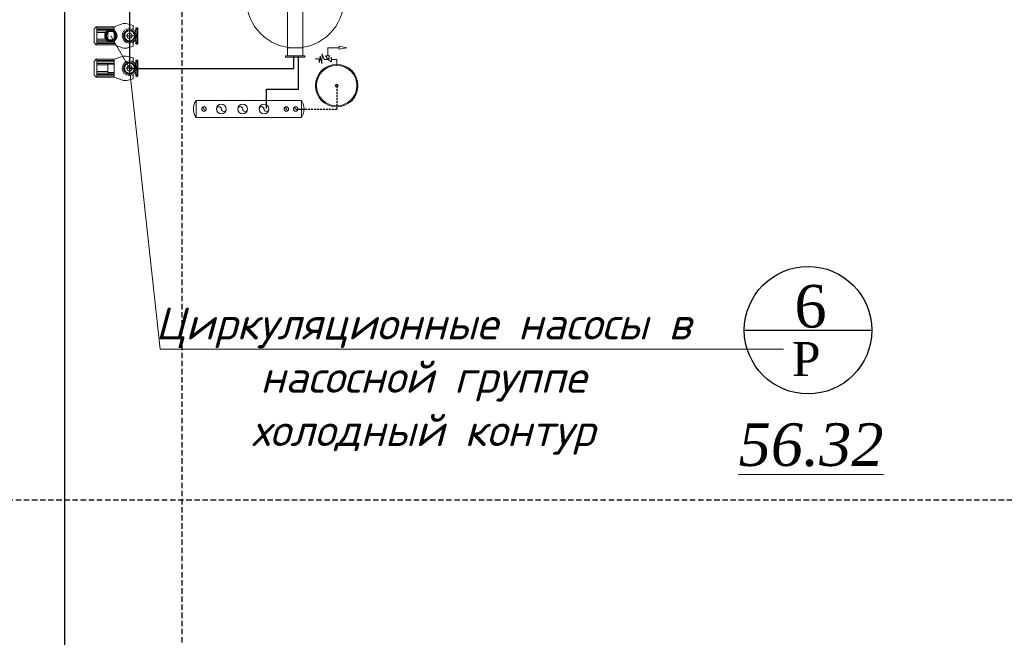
# Model space of a CAD drawing. Header units: inches. Extents: x 8001 to 766003, y -84601 to 563258.
# Tile 108 of 169: x 244270 to 248888, y 505022 to 507919. Entities that reach past the tile are written whole.
import ezdxf
from ezdxf import colors
from ezdxf.entities.mleader import LeaderData, LeaderLine
from ezdxf.math import Vec2, Vec3

# ---------------------------------------------------------------- set-up
doc = ezdxf.new("R2010")
doc.units = ezdxf.units.IN
doc.header["$MEASUREMENT"] = 0
for name, pattern in [('ACAD_ISO04W100', [30, 24, -3, 0, -3]), ('ACAD_ISO10W100', [18, 12, -3, 0, -3]), ('CONTINOUS', [0]), ('Dashed', [19.05, 12.7, -6.35]), ('HIDDEN', [9.525, 6.35, -3.175])]:
    doc.linetypes.add(name, pattern=pattern)
for name, color, linetype, lineweight in [('000 vrf PİPES', 2, 'Continuous', 18), ('0_Оси', 73, 'ACAD_ISO04W100', 20), ('_0-SGM-CİHAZ', 162, 'Continuous', 30), ('SGM-M-300-DCW', 4, 'ACAD_ISO10W100', 30), ('SGM-M-300-EQM', 140, 'CONTINOUS', 20), ('SGM-M-400-TEXT', 140, 'CONTINOUS', 20), ('SGM-M-500-9-HI-EQM', 150, 'CONTINOUS', 20), ('SGM-M-700-6-HVAC-WS-CWR-FCU', 141, 'HIDDEN', 30), ('SGM-M-700-9-HVAC-WS-CWS-CON', 160, 'CONTINOUS', 30), ('оборудование', 216, 'Continuous', 30), ('Тонкие', 252, 'Continuous', 13)]:
    doc.layers.add(name, color=color, linetype=linetype, lineweight=lineweight)
doc.layers.add('SGM-M-700-8-HVAC-WS-HWR-FCU', color=7, linetype='HIDDEN', lineweight=30, true_color=0xc4833c)
doc.layers.add('РАЗРЕЗ', color=7, linetype='Continuous')
doc.styles.add('SGM_MKN', font='romans.shx', dxfattribs={"width": 0.65, "height": 100})
doc.styles.add('TIEMS', font='times.ttf')

# ---------------------------------------------------------------- blocks, each defined once
blk = doc.blocks.new('fkjhkhk')
at = {"color": 1, "linetype": 'Dashed', "ltscale": 2}
for p, q in [((222297.2, 272846.6), (222297.2, 260958.9)), ((170083.5, 267546.6), (228297.2, 267546.6))]:
    blk.add_line(p, q, dxfattribs=at)
for q in [(221747.2, 267246.6), (221747.2, 266026.6)]:
    blk.add_line((221747.2, 272646.6), q)
at = {"layer": 'РАЗРЕЗ', "linetype": 'ByBlock', "lineweight": 25, "ltscale": 2}
blk.add_lwpolyline([(224936.1, 268342.1), (225534, 268342.1)], dxfattribs=at)
blk.add_circle((225235, 268342.1), 299, dxfattribs=at)
at = {"lineweight": 0, "ltscale": 100, "attachment_point": 5, "style": 'TIEMS'}
for s, insert, char_height, width in [('\\A1;6', (225246.4, 268453.1), 200, 250.18), ('\\A1;Р', (225226.1, 268206.7), 160, 925.177)]:
    blk.add_mtext(s, dxfattribs=dict(at, insert=insert, char_height=char_height, width=width))
at = {"lineweight": 0, "ltscale": 100, "insert": (225249.3, 267803.4), "char_height": 200, "attachment_point": 5, "style": 'TIEMS'}
blk.add_mtext('\\A1;{\\fTimes New Roman|b0|i1|c204|p18;\\L56.32}', dxfattribs=at)
blk = doc.blocks.new('*U267')
for p, q in [((0, 97.5), (21, 97.5)), ((0, -97.5), (0, 97.5)), ((21, -97.5), (21, 97.5)), ((24, -66.5), (24, 66.5)), ((0, -97.5), (21, -97.5))]:
    blk.add_line(p, q)
at = {"layer": 'Defpoints'}
for p, q in [((0, 80), (21, 80)), ((0, -80), (21, -80))]:
    blk.add_line(p, q, dxfattribs=at)
blk = doc.blocks.new('*U49')
at = {"color": 150, "lineweight": 9}
for radius in [90, 61]:
    blk.add_circle((0, 0), radius, dxfattribs=at)
at = {"color": 150, "lineweight": 13}
for centre, radius in [((0, 0), 32.5), ((0, 72.5), 8)]:
    blk.add_circle(centre, radius, dxfattribs=at)
at = {"layer": '0_Оси', "color": 150, "lineweight": 13}
blk.add_line((0, 62.9), (0, 82.1), dxfattribs=at)
at = {"layer": '0_Оси', "color": 150, "lineweight": 9}
blk.add_circle((0, 0), 72.5, dxfattribs=at)
blk = doc.blocks.new('*U264')
at = {"color": 142, "lineweight": 13, "ltscale": 0.2}
for points in [[(110, 290), (110, 510), (84, 535), (-84, 535), (-110, 510), (-110, 290)], [(-78, 55), (-128, 55), (-150, 141), (-150, 179), (-110, 290), (110, 290), (150, 172), (150, 134), (128, 55), (78, 55)]]:
    blk.add_lwpolyline(points, dxfattribs=at)
at = {"color": 142, "lineweight": 13, "ltscale": 3}
for points in [[(0, 150), (0, 45)], [(52, 100), (-52, 100)], [(30, 24), (-30, 24)], [(0, 0), (0, 24)]]:
    blk.add_lwpolyline(points, dxfattribs=at)
for centre, start, end in [((-116, 37), 351.7618, 11.1855), ((116, 37), 168.8145, 188.2382)]:
    blk.add_arc(centre, 89.5, start, end, dxfattribs=at)
at = {"layer": 'Тонкие', "color": 142, "ltscale": 3}
for points in [[(-110, 503), (110, 503)], [(-94, 290), (-94, 503)], [(-77, 290), (-77, 503)], [(-60, 290), (-60, 503)], [(-42, 368), (-42, 503)], [(42, 368), (42, 503)], [(60, 290), (60, 503)], [(77, 290), (77, 503)], [(94, 290), (94, 503)]]:
    blk.add_lwpolyline(points, dxfattribs=at)
blk.add_lwpolyline([(-51, 368), (-51, 290), (51, 290), (51, 368)], close=True, dxfattribs=at)
at = {"color": 142, "lineweight": 5, "rotation": 270}
for name, p in [('*U49', (0, 100)), ('*U267', (0, 24))]:
    blk.add_blockref(name, p, dxfattribs=at)
blk = doc.blocks.new('A$C05c6047f')
at = {"layer": 'оборудование', "lineweight": 13, "xscale": -0.4778621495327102, "yscale": 0.4778621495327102, "zscale": 0.4778621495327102, "rotation": 90}
for p in [(170.7, 145.5), (170.7, -44.8)]:
    blk.add_blockref('*U264', p, dxfattribs=at)
blk = doc.blocks.new('Tank-Buffer_Storage-Taco-HBT - ERROR_LOAD TYPE CATALOG-18188400-BASEMENT FLOOR HEATING_COOLING')
at = {"layer": 'SGM-M-500-9-HI-EQM'}
for p, q in [((-730, 125), (-750, 125)), ((-750, 125), (-750, -125)), ((-750, -125), (-750, 125)), ((-730, 125), (-750, 125)), ((-750, 125), (-750, -125)), ((-750, -125), (-750, 125)), ((-730, 125), (-730, -125)), ((-730, -125), (-730, 125)), ((-730, 125), (-730, -125)), ((-730, -125), (-730, 125)), ((-630, 100), (-730, 100)), ((-730, -100), (-730, 100)), ((-730, 100), (-730, -100)), ((-630, 100), (-730, 100)), ((-730, -100), (-730, 100)), ((-730, 100), (-730, -100)), ((630, 100), (-630, 100)), ((-630, 100), (-630, -100)), ((-630, -100), (-630, 100)), ((-630, 100), (-630, -100)), ((-630, -100), (-630, 100)), ((-630, 100), (-630, -100)), ((0, 0), (0, 0)), ((630, -100), (630, 100)), ((730, 100), (630, 100)), ((630, -100), (630, 100)), ((630, 100), (630, -100)), ((730, 100), (630, 100)), ((630, -100), (630, 100)), ((630, 100), (630, -100)), ((750, 125), (730, 125)), ((730, 125), (730, -125)), ((730, -125), (730, 125)), ((750, 125), (730, 125)), ((730, 125), (730, -125)), ((730, -125), (730, 125)), ((730, -100), (730, 100)), ((730, 100), (730, -100)), ((730, -100), (730, 100)), ((730, 100), (730, -100)), ((750, 125), (750, -125)), ((750, -125), (750, 125)), ((750, 125), (750, -125)), ((750, -125), (750, 125)), ((-750, -125), (-730, -125)), ((-750, -125), (-730, -125)), ((-730, -100), (-630, -100)), ((-730, -100), (-630, -100)), ((-630, -100), (630, -100)), ((0, 0), (0, 0)), ((630, -100), (730, -100)), ((630, -100), (730, -100)), ((730, -125), (750, -125)), ((730, -125), (750, -125))]:
    blk.add_line(p, q, dxfattribs=at)
for start, end in [(360, 180), (180, 360)]:
    blk.add_arc((0, 0), 630, start, end, dxfattribs=at)
blk = doc.blocks.new('*U261')
at = {"color": 0, "linetype": 'Continuous'}
blk.add_circle((0, 0), 4.5, dxfattribs=at)
at = {"color": 0, "linetype": 'Continuous', "lineweight": 0}
for centre, start, end in [((0, 2.25), 90, 270), ((0, -2.25), 270, 90)]:
    blk.add_arc(centre, 2.25, start, end, dxfattribs=at)
blk = doc.blocks.new('*U262')
at = {"color": 0, "linetype": 'Continuous'}
blk.add_circle((0, 0), 2.15, dxfattribs=at)
at = {"color": 0, "linetype": 'Continuous', "lineweight": 0}
for centre, start, end in [((0, 1.07), 90, 270), ((0, -1.08), 270, 90)]:
    blk.add_arc(centre, 1.07, start, end, dxfattribs=at)
blk = doc.blocks.new('A$C51ff6aae')
at = {"layer": 'SGM-M-500-9-HI-EQM', "ltscale": 30}
for p, q in [((35.7, 23.8), (35.7, 28.7)), ((29.1, 19.8), (39.7, 22)), ((42.4, 19.3), (29.1, 19.8)), ((31.1, 22.9), (35.7, 23.8)), ((39.7, 22), (31.1, 22.9)), ((34.9, 16.7), (42.4, 19.3)), ((34.9, 12), (34.9, 16.7)), ((28.5, 0), (34.9, 0)), ((34.9, 0), (34.9, 7)), ((39.9, 12), (50.8, 12)), ((50.8, 12), (50.8, -3.5)), ((48.7, -3.5), (50.7, -13.4)), ((48.8, -3.5), (52.7, -3.5)), ((52.7, -3.5), (50.7, -13.4))]:
    blk.add_line(p, q, dxfattribs=at)
for points in [[(39.9, 14.9), (39.9, 9.2), (34.9, 12)], [(37.8, 7), (32, 7), (34.9, 12)]]:
    blk.add_lwpolyline(points, close=True, dxfattribs=at)
for radius in [28.5, 27.1, 1.8]:
    blk.add_circle((0, 0), radius, dxfattribs=at)
blk = doc.blocks.new('A$Ce670ed8b')
at = {"layer": 'SGM-M-300-EQM'}
for p, q in [((-1188, -366.6), (-201.1, -366.6)), ((-1188, -366.6), (-1188, -526.6)), ((-201.1, -366.6), (-201.1, -526.6)), ((-201.1, -526.6), (-1188, -526.6))]:
    blk.add_line(p, q, dxfattribs=at)
for centre, start, end in [((-1075.4, -446.6), 144.61907, 215.38093), ((-313.7, -446.6), 324.61907, 35.38093)]:
    blk.add_arc(centre, 138.2, start, end, dxfattribs=at)
at = {"layer": 'SGM-M-700-8-HVAC-WS-HWR-FCU', "ltscale": 3}
for p in [(130.3, -227.3, 0), (-253.8, -446.6, 0)]:
    blk.add_line(p, (130.3, -446.6, 0), dxfattribs=at)
at = {"layer": 'SGM-M-300-DCW', "xscale": 7.010164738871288, "yscale": 7.010164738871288, "zscale": 7.010164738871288, "rotation": 90.00000000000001}
blk.add_blockref('A$C51ff6aae', (130.3, -227.3, 0), dxfattribs=at)
at = {"layer": 'SGM-M-300-EQM', "xscale": -10, "yscale": 10, "zscale": 10}
for name, p, rotation in [('*U262', (-1114.3, -446.6), 90), ('*U261', (-951.4, -446.8), 270), ('*U261', (-751.4, -446.8), 270), ('*U261', (-551.4, -446.8), 270), ('*U262', (-341.9, -446.6, 0), 90), ('*U262', (-253.8, -446.6, 0), 90)]:
    blk.add_blockref(name, p, dxfattribs=dict(at, rotation=rotation))
blk = doc.blocks.new('_DotSmall')
at = {"color": 0, "linetype": 'ByBlock', "const_width": 0.5}
blk.add_lwpolyline([(-0.0625, 0, 1), (0.0625, 0, 1)], format="xyb", close=True, dxfattribs=at)

msp = doc.modelspace()

# ---------------------------------------------------------------- block references
at = {"color": 18, "true_color": 0x000000}
msp.add_blockref('fkjhkhk', (22732.416, 238120.084), dxfattribs=at)

# ---------------------------------------------------------------- next in the draw order: linework, layer by layer
at = {"layer": 'SGM-M-700-6-HVAC-WS-CWR-FCU', "ltscale": 500}
msp.add_lwpolyline([(245427.621, 507501.318), (245427.621, 507592.058), (245578.12, 507592.058), (245578.12, 507749.698)], dxfattribs=at)
at = {"layer": 'SGM-M-700-9-HVAC-WS-CWS-CON', "ltscale": 500}
for points in [[(245554.124, 507749.698), (245554.124, 507688.079), (244785.688, 507688.079), (244785.688, 508063.311), (244692.965, 508063.311)], [(245554.124, 507786.285), (245554.124, 507786.153)]]:
    msp.add_lwpolyline(points, dxfattribs=at)

# ---------------------------------------------------------------- next in the draw order: block references
at = {"layer": '000 vrf PİPES', "ltscale": 10}
for name, p, xscale, yscale, zscale in [('A$C05c6047f', (244686.528, 507726.734), 0.8, 0.8, 0.8), ('A$Ce670ed8b', (245691.312, 507722.927), 0.5, 0.5, 0.5)]:
    msp.add_blockref(name, p, dxfattribs=dict(at, xscale=xscale, yscale=yscale, zscale=zscale))
at = {"layer": '_0-SGM-CİHAZ', "xscale": 0.3645482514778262, "yscale": 0.3645482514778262, "zscale": 0.3645482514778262, "rotation": 270}
msp.add_blockref('Tank-Buffer_Storage-Taco-HBT - ERROR_LOAD TYPE CATALOG-18188400-BASEMENT FLOOR HEATING_COOLING', (245561.918, 508015.819), dxfattribs=at)

# ---------------------------------------------------------------- next in the draw order: leaders
at = {"layer": 'SGM-M-400-TEXT', "color": 5, "ltscale": 30}
ml = msp.add_multileader_mtext('Standard', dxfattribs=at)
ml.set_content('\\A1;{\\fISOCPEUR|b0|i0|c204|p34;\\Q15;\\W1;\\C5;Циркуляционные насосы в насосной группе\\Pхолодный контур}', color=5, style='SGM_MKN')
ml.set_leader_properties(lineweight=18)
ml.set_arrow_properties(name='DOTSMALL')
ml.build(insert=Vec2(0, 0))
ml.multileader.update_dxf_attribs({"text_left_attachment_type": 6, "text_right_attachment_type": 6, "dogleg_length": 0, "arrow_head_size": 100})
ctx = ml.context
ctx.base_point, ctx.char_height, ctx.arrow_head_size, ctx.plane_origin = Vec3(244928.647, 506373.636), 150, 100, Vec3(359703.136, 368548.986)
ctx.left_attachment, ctx.right_attachment, ctx.text_align_type = 6, 6, 1
notes = []
notes.append((ctx, [(0, (1, 1, 0), (244928.647, 506373.636), (1, 0), 0, [(3, [(244697.357, 507843.11), (244784.822, 507690.89), (244784.822, 507690.89)], 0, [])])]))
ctx.mtext.insert, ctx.mtext.width, ctx.mtext.alignment, ctx.mtext.flow_direction = Vec3(246162.262, 506568.636), 3028.03357, 2, 5
for ctx, leaders in notes:
    for number, flags, end, landing, length, lines in leaders:
        leader = LeaderData()
        leader.index, (leader.has_last_leader_line, leader.has_dogleg_vector, leader.attachment_direction) = number, flags
        leader.last_leader_point, leader.dogleg_vector, leader.dogleg_length = Vec3(end), Vec3(landing), length
        for number, points, colour, breaks in lines:
            line = LeaderLine()
            line.index, line.vertices, line.color, line.breaks = number, Vec3.list(points), colors.encode_raw_color(colour), breaks
            leader.lines.append(line)
        ctx.leaders.append(leader)

doc.saveas('drawing.dxf')
